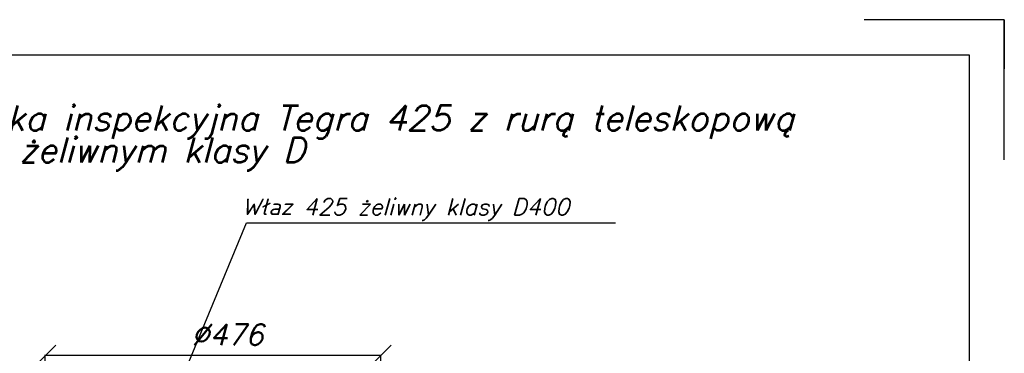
# Model space of a CAD drawing. Extents: x -23500 to 2637, y 21242 to 29547.
# Tile 121 of 121: x -171 to 2637, y 26299 to 27251. Entities that reach past the tile are written whole.
import ezdxf
from ezdxf.enums import TextEntityAlignment as Align

# ---------------------------------------------------------------- set-up
doc = ezdxf.new("R2010")
doc.units = 0
doc.header["$LTSCALE"] = 25
doc.layers.get('0').update_dxf_attribs({"linetype": 'CONTINUOUS', "lineweight": 13})
doc.layers.get('DEFPOINTS').update_dxf_attribs({"linetype": 'CONTINUOUS'})
doc.layers.add('M_Ramki do druku', color=7, linetype='CONTINUOUS', lineweight=25)
doc.layers.add('M_Ramki rysunków', color=2, linetype='CONTINUOUS', lineweight=25)
doc.layers.add('M_Ramki markery', color=1, linetype='CONTINUOUS')
doc.layers.add('M_Ramki znaczniki', color=6, linetype='CONTINUOUS')
doc.styles.add('GOST', font='simplex.shx', dxfattribs={"oblique": 15})
doc.styles.add('MCAD_TS', font='GENISO.SHX', dxfattribs={"width": 0.8, "oblique": 15})
doc.styles.get("Standard").update_dxf_attribs({"font": 'ARIAL.TTF', "height": 50})
doc.dimstyles.get("Standard").update_dxf_attribs({"dimtxt": 0.18, "dimasz": 0.18, "dimexe": 0.18, "dimexo": 0.0625, "dimgap": 0.09, "dimtad": 0, "dimtih": 1, "dimtoh": 1, "dimdec": 4, "dimzin": 0, "dimdsep": 46, "dimtxsty": 'Standard', "dimcen": 0.09, "dimadec": 0, "dimazin": 0, "dimtfac": 1, "dimtdec": 4, "dimtofl": 0, "dimtmove": 0, "dimatfit": 3, "dimfxl": 1, "dimtolj": 1, "dimtzin": 0, "dimarcsym": 0})

# ---------------------------------------------------------------- blocks, each defined once
blk = doc.blocks.new('Znacznik_narozny_v2')
at = {"layer": 'M_Ramki znaczniki'}
blk.add_lwpolyline([(0, -20), (0, 0), (20, 0)], dxfattribs=at)
blk = doc.blocks.new('*U1350')
at = {"layer": 'M_Ramki do druku'}
blk.add_line((210, 297), (210, 292), dxfattribs=at)
at = {"layer": 'M_Ramki markery'}
blk.add_line((210, 292), (210, 290), dxfattribs=at)
at = {"layer": 'M_Ramki rysunków', "color": 0, "linetype": 'ByBlock', "lineweight": -2}
blk.add_lwpolyline([(15, 5), (15, 292), (205.0000000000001, 292), (205.0000000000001, 5)], close=True, dxfattribs=at)
at = {"layer": 'M_Ramki znaczniki', "xscale": -1}
blk.add_blockref('Znacznik_narozny_v2', (210.0000000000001, 297), dxfattribs=at)
at = {"layer": 'M_Ramki do druku', "style": 'MCAD_TS', "width": 0.8}
for tag, p in [('KOMENTARZ', (6.543286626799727, 30.5686402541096)), ('RYSUNEK', (10.27939609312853, 30.5686402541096)), ('DATA', (14.01550555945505, 30.5686402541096))]:
    blk.add_attdef(tag, p, '', height=2, rotation=90, dxfattribs=at)
blk = doc.blocks.new('_Oblique')
at = {"color": 0, "linetype": 'ByBlock', "lineweight": -2}
blk.add_line((0.5, 0.5), (-0.5, -0.5), dxfattribs=at)
blk = doc.blocks.new('*D1374')
at = {"color": 1, "linetype": 'Continuous', "lineweight": -2}
for p, q in [((-332.0046029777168, 26085.6837960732), (-332.0046029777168, 26566.58912773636)), ((-139.58866198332, 26085.6837960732), (-334.5046029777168, 26085.6837960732)), ((-332.0046029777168, 25734.4441249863), (-332.0046029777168, 26085.6837960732)), ((-91.34184039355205, 25734.4441249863), (-334.5046029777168, 25734.4441249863))]:
    blk.add_line(p, q, dxfattribs=at)
at = {"layer": 'DEFPOINTS', "color": 0, "lineweight": 5}
for p in [(-332.0046029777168, 26085.6837960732), (-139.58866198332, 26085.6837960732), (-91.34184039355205, 25734.4441249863)]:
    blk.add_point(p, dxfattribs=at)
at = {"color": 1, "linetype": 'Continuous', "lineweight": -2, "xscale": 60, "yscale": 60, "zscale": 60}
for p, rotation in [((-332.0046029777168, 26085.6837960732), 90), ((-332.0046029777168, 25734.4441249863), 270)]:
    blk.add_blockref('_Oblique', p, dxfattribs=dict(at, rotation=rotation))
at = {"color": 1, "insert": (-392.0046029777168, 26356.13646190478), "char_height": 60, "attachment_point": 5, "rotation": 90, "style": 'GOST'}
blk.add_mtext('\\A1;min. 100', dxfattribs=at)
blk = doc.blocks.new('*D1375')
at = {"color": 1, "linetype": 'Continuous', "lineweight": -2}
for p, q in [((-98.06555387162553, 25734.4441249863), (-98.06555387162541, 26294.68638088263)), ((858.3870889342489, 26292.18638088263), (-98.06555387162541, 26292.18638088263)), ((858.3870889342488, 25734.4441249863), (858.3870889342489, 26294.68638088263))]:
    blk.add_line(p, q, dxfattribs=at)
at = {"layer": 'DEFPOINTS', "color": 0, "lineweight": 5}
for p in [(-98.06555387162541, 26292.18638088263), (-98.06555387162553, 25734.4441249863), (858.3870889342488, 25734.4441249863)]:
    blk.add_point(p, dxfattribs=at)
at = {"color": 1, "linetype": 'Continuous', "lineweight": -2, "xscale": 60, "yscale": 60, "zscale": 60, "rotation": 180}
blk.add_blockref('_Oblique', (-98.06555387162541, 26292.18638088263), dxfattribs=at)
at = {"color": 1, "linetype": 'Continuous', "lineweight": -2, "xscale": 60, "yscale": 60, "zscale": 60}
blk.add_blockref('_Oblique', (858.3870889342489, 26292.18638088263), dxfattribs=at)
at = {"color": 1, "insert": (421.152327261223, 26352.18638088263), "char_height": 60, "attachment_point": 5, "style": 'GOST'}
blk.add_mtext('\\A1;%%c476', dxfattribs=at)

msp = doc.modelspace()

# ---------------------------------------------------------------- block references
at = {"layer": 'M_Ramki do druku', "xscale": 20, "yscale": 20, "zscale": 20}
msp.add_blockref('*U1350', (-1563.431465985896, 21310.87495330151), dxfattribs=at)

# ---------------------------------------------------------------- texts
at = {"color": 7, "linetype": 'Continuous', "style": 'GOST', "oblique": 15, "width": 0.8971441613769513}
msp.add_text('Studzienka inspekcyjna Tegra 425 z rurą teleskopową', height=70.92339512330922, dxfattribs=at).set_placement((-617.3394482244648, 26934.69473643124), (2036.878390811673, 26934.69473643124), align=Align.FIT)
at = {"color": 7, "linetype": 'Continuous', "style": 'GOST', "oblique": 15}
for s, height, p in [('i włazem żeliwnym klasy D', 70.92339512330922, (-617.3394482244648, 26843.29135899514)), ('Właz 425 żeliwny klasy D400', 47.28226341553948, (461.613491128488, 26693.18433296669))]:
    msp.add_text(s, height=height, dxfattribs=at).set_placement(p)

# ---------------------------------------------------------------- dimensions: what is measured, and where the dimension line sits
at = {"color": 7, "linetype": 'Continuous'}
dim = msp.add_linear_dim(base=(-332.0046029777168, 26085.6837960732), p1=(-91.34184039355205, 25734.4441249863), p2=(-139.58866198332, 26085.6837960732), angle=90, text='min. 100', dimstyle='Standard', override={"dimtxt": 60, "dimasz": 60, "dimexe": 2.5, "dimexo": 0, "dimtih": 0, "dimtoh": 0, "dimdec": 2, "dimzin": 8, "dimtxsty": 'GOST', "dimblk1": 'OBLIQUE', "dimblk2": 'OBLIQUE', "dimsah": 1, "dimclrd": 1, "dimclre": 1, "dimclrt": 1, "dimtfac": 0.6667, "dimtdec": 2, "dimtofl": 1, "dimtvp": 1, "dimtzin": 8}, dxfattribs=at)
dim.commit()
dim.dimension.update_dxf_attribs({"geometry": '*D1374', "text_midpoint": (-392.0046029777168, 26356.13646190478)})
dim = msp.add_linear_dim(base=(-98.06555387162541, 26292.18638088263), p1=(858.3870889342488, 25734.4441249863), p2=(-98.06555387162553, 25734.4441249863), angle=180, text='%%c476', dimstyle='Standard', override={"dimtxt": 60, "dimasz": 60, "dimexe": 2.5, "dimexo": 0, "dimtih": 0, "dimtoh": 0, "dimdec": 2, "dimtxsty": 'GOST', "dimblk1": 'OBLIQUE', "dimblk2": 'OBLIQUE', "dimsah": 1, "dimclrd": 1, "dimclre": 1, "dimclrt": 1, "dimtfac": 0.6667, "dimtdec": 2, "dimtofl": 1, "dimtvp": 1}, dxfattribs=at)
dim.commit()
dim.dimension.update_dxf_attribs({"geometry": '*D1375', "text_midpoint": (421.152327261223, 26292.18638088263), "dimtype": 160})

# ---------------------------------------------------------------- leaders
msp.add_leader([(232.9595665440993, 26085.6837960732), (475.4975793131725, 26671.6103547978), (1528.246150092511, 26671.6103547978)], dimstyle='Standard', override={"dimtxt": 3, "dimasz": 3, "dimexe": 2.5, "dimexo": 0, "dimtih": 0, "dimtoh": 0, "dimdec": 2, "dimzin": 8, "dimtxsty": 'GOST', "dimclrd": 1, "dimclre": 1, "dimclrt": 1, "dimtfac": 0.6667, "dimtdec": 2, "dimtofl": 1, "dimtvp": 1, "dimtzin": 8}, dxfattribs=at)

doc.saveas('drawing.dxf')
